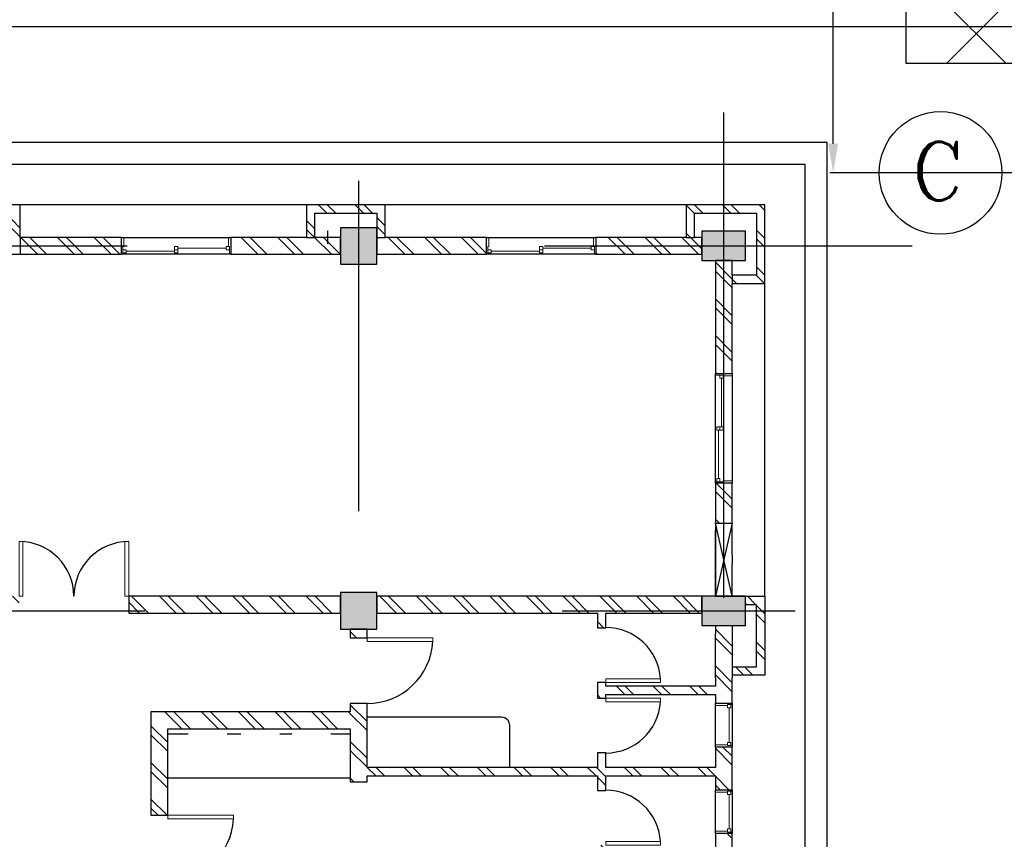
# Model space of a CAD drawing. Header units: inches. Extents: x 0 to 1544102, y -90707 to 23144100.
# Tile 153 of 155: x 1178802 to 1192287, y 725193 to 736422. Entities that reach past the tile are written whole.
import ezdxf

# ---------------------------------------------------------------- set-up
doc = ezdxf.new("R2010")
doc.units = ezdxf.units.IN
doc.header["$LTSCALE"] = 1800
doc.header["$MEASUREMENT"] = 0
doc.linetypes.add('Grid Line', pattern=[22.225, 12.7, -3.175, 3.175, -3.175])
doc.layers.get('0').update_dxf_attribs({"color": 253})
doc.layers.add('Road', color=3, linetype='Continuous')
doc.styles.add('ROMANC', font='ROMANC.SHX')
doc.dimstyles.new('K2', dxfattribs={"dimtxt": 600, "dimasz": 400, "dimexe": 200, "dimexo": 200, "dimgap": 200, "dimtad": 1, "dimdec": 0, "dimzin": 0, "dimdsep": 46, "dimtxsty": 'ROMANC', "dimcen": 0.09, "dimclrd": 256, "dimclrt": 4, "dimadec": 0, "dimazin": 0, "dimtfac": 1, "dimtdec": 0, "dimtofl": 0, "dimtmove": 1, "dimatfit": 3, "dimfxl": 0.18, "dimtolj": 1, "dimtzin": 0, "dimarcsym": 0})
pattern_1 = [(45, (-45654.37, 31662), (-251.447, 251.447), []), (45, (-45654.37, 32043), (-251.447, 251.447), [])]
pattern_2 = [(45, (-45539.37, 31662), (-251.447, 251.447), []), (45, (-45539.37, 32043), (-251.447, 251.447), [])]

# ---------------------------------------------------------------- blocks, each defined once
blk = doc.blocks.new('*D2411')
at = {"color": 0, "lineweight": -2, "transparency": 16777216}
for p, q in [((0, 89380), (0, 88751)), ((-11000, 88293), (-11000, 88751))]:
    blk.add_line(p, q, dxfattribs=at)
at = {"lineweight": -2, "transparency": 16777216}
blk.add_line((-10600, 88751), (-400, 88751), dxfattribs=at)
at = {"transparency": 16777216}
for points in [[(-10600, 88818), (-10600, 88684), (-11000, 88751)], [(-400, 88818), (-400, 88684), (0, 88751)]]:
    blk.add_solid(points, dxfattribs=at)
at = {"layer": 'Defpoints', "color": 0, "transparency": 16777216}
for p in [(0, 89380), (0, 88751), (-11000, 88293)]:
    blk.add_point(p, dxfattribs=at)
at = {"color": 4, "transparency": 16777216, "insert": (-5500, 89251), "char_height": 600, "attachment_point": 5, "style": 'ROMANC'}
blk.add_mtext('\\A1;11000', dxfattribs=at)
blk = doc.blocks.new('M_Single-Flush - D4 -  0750 x 2100mm-342006-Level 1')
at = {"lineweight": 18}
for p, q in [((324, -57), (324, -807)), ((375, -57), (324, -57)), ((375, -57), (375, -807)), ((375, -807), (324, -807))]:
    blk.add_line(p, q, dxfattribs=at)
blk.add_arc((375, -57), 752, 180, 266.1097)
blk = doc.blocks.new('M_Single-Flush - D4 -  0750 x 2100mm-341539-Level 1')
at = {"lineweight": 18}
for p, q in [((324, 57), (324, 807)), ((375, 807), (324, 807)), ((375, 57), (375, 807)), ((375, 57), (324, 57))]:
    blk.add_line(p, q, dxfattribs=at)
blk.add_arc((375, 57), 752, 93.8903, 180)
blk = doc.blocks.new('M_Single-Flush - D3 0900 x 2100mm-346452-Level 1')
at = {"lineweight": 18}
for p, q in [((399, -115), (399, -1015)), ((450, -115), (399, -115)), ((450, -115), (450, -1015)), ((450, -1015), (399, -1015))]:
    blk.add_line(p, q, dxfattribs=at)
blk.add_arc((450, -115), 902, 180, 266.7576)
blk = doc.blocks.new('M_Double-Flush - D6 1500 x 2100mm-677711-Level 1')
at = {"lineweight": 18}
for p, q in [((-750, -115), (-750, -865)), ((-750, -115), (-699, -115)), ((-699, -115), (-699, -865)), ((699, -115), (699, -863)), ((750, -115), (699, -115)), ((750, -115), (750, -865)), ((-750, -865), (-699, -865))]:
    blk.add_line(p, q, dxfattribs=at)
for centre, start, end in [((-750, -115), 270, 360), ((750, -115), 180, 270)]:
    blk.add_arc(centre, 750, start, end)
blk = doc.blocks.new('M_Sliding with Trim - W4 1500 x1200mm-668739-Level 1')
at = {"lineweight": 18}
for p, q in [((-718.25, 115), (-750, 115)), ((-718.25, -7.1), (-718.25, 115)), ((718.25, 115), (750, 115)), ((718.25, -7.1), (718.25, 115)), ((750, 115), (750, -115)), ((-750, -115), (-730.95, -115)), ((-730.95, -7.1), (-718.25, -7.1)), ((-730.95, -115), (-730.95, -7.1)), ((-686.5, -51.55), (-730.95, -51.55)), ((-718.25, -7.1), (-686.5, -7.1)), ((-686.5, -7.1), (-686.5, -51.55)), ((-22.225, -29.325), (-686.5, -29.325)), ((-22.225, -7.1), (22.225, -7.1)), ((-22.225, -96), (-22.225, -7.1)), ((22.225, -51.55), (-22.225, -51.55)), ((22.225, -96), (-22.225, -96)), ((22.225, -7.1), (22.225, -96)), ((22.225, -73.775), (686.5, -73.775)), ((686.5, -51.55), (730.95, -51.55)), ((686.5, -96), (686.5, -51.55)), ((730.95, -96), (686.5, -96)), ((730.95, -7.1), (718.25, -7.1)), ((730.95, -115), (730.95, -7.1)), ((750, -115), (730.95, -115))]:
    blk.add_line(p, q, dxfattribs=at)
blk = doc.blocks.new('M_Sliding with Trim - W4 1500 x1200mm-668826-Level 1')
at = {"lineweight": 18}
for p, q in [((-750, 115), (-730.95, 115)), ((-730.95, 115), (-730.95, 7.1)), ((-686.5, 51.55), (-730.95, 51.55)), ((-730.95, 7.1), (-718.25, 7.1)), ((-718.25, 7.1), (-686.5, 7.1)), ((-718.25, 7.1), (-718.25, -115)), ((-686.5, 7.1), (-686.5, 51.55)), ((-22.225, 29.325), (-686.5, 29.325)), ((-22.225, 96), (-22.225, 7.1)), ((22.225, 96), (-22.225, 96)), ((22.225, 51.55), (-22.225, 51.55)), ((-22.225, 7.1), (22.225, 7.1)), ((22.225, 7.1), (22.225, 96)), ((22.225, 73.775), (686.5, 73.775)), ((686.5, 96), (686.5, 51.55)), ((730.95, 96), (686.5, 96)), ((686.5, 51.55), (730.95, 51.55)), ((718.25, 7.1), (718.25, -115)), ((730.95, 7.1), (718.25, 7.1)), ((730.95, 115), (730.95, 7.1)), ((750, 115), (730.95, 115)), ((750, -115), (750, 115)), ((-718.25, -115), (-750, -115)), ((718.25, -115), (750, -115))]:
    blk.add_line(p, q, dxfattribs=at)
blk = doc.blocks.new('M_Transom - V1 600 X 600-622763-Level 1')
at = {"lineweight": 18}
for p, q in [((-306.35, 115), (-338.1, 115)), ((-306.35, 115), (-306.35, -51.55)), ((230.15, 115), (261.9, 115)), ((230.15, -51.55), (230.15, 115)), ((-338.1, -115), (-319.05, -115)), ((-319.05, -51.55), (-274.6, -51.55)), ((-319.05, -96), (-319.05, -51.55)), ((-319.05, -51.55), (-306.35, -51.55)), ((-319.05, -51.55), (-319.05, -115)), ((-319.05, -96), (-274.6, -96)), ((-274.6, -96), (-274.6, -51.55)), ((-274.6, -73.775), (198.4, -73.775)), ((198.4, -96), (198.4, -51.55)), ((242.85, -51.55), (198.4, -51.55)), ((242.85, -96), (198.4, -96)), ((230.15, -51.55), (242.85, -51.55)), ((242.85, -96), (242.85, -51.55)), ((242.85, -51.55), (242.85, -115)), ((261.9, -115), (242.85, -115))]:
    blk.add_line(p, q, dxfattribs=at)
blk = doc.blocks.new('A$C6CC2746C')
at = {"lineweight": 9}
h = blk.add_hatch(dxfattribs=at)
h.set_pattern_fill('FP_1', color=256, style=0, pattern_type=2)
h.set_pattern_definition(pattern_1)
h.paths.add_polyline_path([(-44971, 11374), (-44856, 11374), (-44856, 12454), (-44971, 12454), (-44971, 11515)], flags=0)
h = blk.add_hatch(dxfattribs=at)
h.set_pattern_fill('FP_1', color=256, style=0, pattern_type=2)
h.set_pattern_definition(pattern_1)
h.paths.add_polyline_path([(-44006, 12339), (-44006, 12454), (-44856, 12454), (-44856, 12339)], flags=0)
h = blk.add_hatch(dxfattribs=at)
h.set_pattern_fill('FP_1', color=256, style=0, pattern_type=2)
h.set_pattern_definition(pattern_1)
h.paths.add_polyline_path([(-43891, 12004), (-43891, 12454), (-44006, 12454), (-44006, 12004)], flags=0)
h = blk.add_hatch(dxfattribs=at)
h.set_pattern_fill('FP_1', color=256, style=0, pattern_type=2)
h.set_pattern_definition(pattern_2)
h.paths.add_polyline_path([(-39491, 12339), (-39606, 12339), (-39606, 12454), (-38641, 12454), (-38641, 12339), (-39302, 12339)], flags=0)
h = blk.add_hatch(dxfattribs=at)
h.set_pattern_fill('FP_1', color=256, style=0, pattern_type=2)
h.set_pattern_definition(pattern_2)
h.paths.add_polyline_path([(-38641, 12004), (-38641, 12454), (-38526, 12454), (-38526, 12004)], flags=0)
h = blk.add_hatch(dxfattribs=at)
h.set_pattern_fill('FP_1', color=256, style=0, pattern_type=2)
h.set_pattern_definition(pattern_2)
h.paths.add_polyline_path([(-39606, 12189), (-39606, 12339), (-39491, 12339), (-39491, 12189)])
for points in [[(-44206, 11589), (-44206, 12189), (-44606, 12189), (-44606, 11589)], [(-39606, 11589), (-39206, 11589), (-39206, 12189), (-39606, 12189)], [(-44156, 6639), (-44156, 7139), (-44656, 7139), (-44656, 6639)], [(-39156, 6639), (-39156, 7139), (-39656, 7139), (-39656, 6639)]]:
    blk.add_hatch(color=256).paths.add_polyline_path(points, flags=0)
h = blk.add_hatch(dxfattribs=at)
h.set_pattern_fill('FP_1', color=256, style=0, pattern_type=2)
h.set_pattern_definition(pattern_1)
h.paths.add_polyline_path([(-42656, 11774), (-42656, 12004), (-44206, 12004), (-44206, 11774), (-43867, 11774)], flags=0)
h.paths.add_polyline_path([(-40606, 11774), (-40606, 12004), (-41156, 12004), (-41156, 11774)])
h = blk.add_hatch(dxfattribs=at)
h.set_pattern_fill('FP_1', color=256, style=0, pattern_type=2)
h.set_pattern_definition(pattern_1)
h.paths.add_polyline_path([(-35976, 11774), (-35821, 11774), (-35821, 12004), (-36356, 12004), (-36356, 11774), (-36091, 11774)])
h.paths.add_polyline_path([(-35221, 11774), (-34606, 11774), (-34606, 12004), (-35221, 12004)])
h.paths.add_polyline_path([(-36956, 11774), (-36956, 12004), (-37541, 12004), (-37541, 11774), (-37146, 11774)])
h.paths.add_polyline_path([(-38261, 11774), (-38141, 11774), (-38141, 12004), (-38491, 12004), (-38491, 11774), (-38376, 11774)])
h.paths.add_polyline_path([(-39206, 11774), (-38491, 11774), (-38491, 12004), (-39206, 12004)])
h = blk.add_hatch(dxfattribs=at)
h.set_pattern_fill('FP_1', color=256, style=0, pattern_type=2)
h.set_pattern_definition(pattern_1)
h.paths.add_polyline_path([(-38261, 10274), (-38261, 11774), (-38376, 11774), (-38376, 10274)], flags=0)
h = blk.add_hatch(dxfattribs=at)
h.set_pattern_fill('FP_1', color=256, style=0, pattern_type=2)
h.set_pattern_definition(pattern_1)
h.paths.add_polyline_path([(-37159, 7004), (-37146, 7004), (-37146, 11774), (-37261, 11774), (-37261, 7004)], flags=0)
h = blk.add_hatch(dxfattribs=at)
h.set_pattern_fill('FP_1', color=256, style=0, pattern_type=2)
h.set_pattern_definition(pattern_1)
h.paths.add_polyline_path([(-44521, 11374), (-44521, 11489), (-44856, 11489), (-44856, 11374)], flags=0)
h = blk.add_hatch(dxfattribs=at)
h.set_pattern_fill('FP_1', color=256, style=0, pattern_type=2)
h.set_pattern_definition(pattern_1)
h.paths.add_polyline_path([(-44521, 7139), (-44291, 7139), (-44291, 8639), (-44521, 8639), (-44521, 7254)], flags=0)
h.paths.add_polyline_path([(-44521, 10139), (-44291, 10139), (-44291, 11589), (-44521, 11589), (-44521, 11374)], flags=0)
h = blk.add_hatch(dxfattribs=at)
h.set_pattern_fill('FP_1', color=256, style=0, pattern_type=2)
h.set_pattern_definition(pattern_1)
h.paths.add_polyline_path([(-39376, 7139), (-39376, 11589), (-39606, 11589), (-39606, 7139)], flags=0)
h = blk.add_hatch(dxfattribs=at)
h.set_pattern_fill('FP_1', color=256, style=0, pattern_type=2)
h.set_pattern_definition(pattern_1)
h.paths.add_polyline_path([(-39376, 10159), (-39176, 10159), (-39176, 10274), (-39376, 10274)], flags=0)
h.paths.add_polyline_path([(-38211, 10159), (-38211, 10274), (-38426, 10274), (-38426, 10159)], flags=0)
h.paths.add_polyline_path([(-37261, 10159), (-37261, 10274), (-37461, 10274), (-37461, 10159)], flags=0)
h = blk.add_hatch(dxfattribs=at)
h.set_pattern_fill('FP_1', color=256, style=0, pattern_type=2)
h.set_pattern_definition(pattern_1)
h.paths.add_polyline_path([(-36947, 10159), (-36947, 10274), (-37146, 10274), (-37146, 10159)], flags=0)
h.paths.add_polyline_path([(-36091, 10159), (-36091, 10274), (-36197, 10274), (-36197, 10159)], flags=0)
h = blk.add_hatch(dxfattribs=at)
h.set_pattern_fill('FP_1', color=256, style=0, pattern_type=2)
h.set_pattern_definition(pattern_1)
h.paths.add_polyline_path([(-44521, 7139), (-44521, 7254), (-44971, 7254), (-44971, 7139), (-44856, 7139)], flags=0)
h = blk.add_hatch(dxfattribs=at)
h.set_pattern_fill('FP_1', color=256, style=0, pattern_type=2)
h.set_pattern_definition(pattern_1)
h.paths.add_polyline_path([(-44856, 6289), (-44856, 7139), (-44971, 7139), (-44971, 6289)], flags=0)
h = blk.add_hatch(dxfattribs=at)
h.set_pattern_fill('FP_1', color=256, style=0, pattern_type=2)
h.set_pattern_definition(pattern_1)
h.paths.add_polyline_path([(-37066, 6774), (-37066, 7004), (-38139, 7004), (-38139, 6774), (-37159, 6774)], flags=0)
h.paths.add_polyline_path([(-39039, 6774), (-39039, 7004), (-39156, 7004), (-39156, 6774)], flags=0)
h = blk.add_hatch(dxfattribs=at)
h.set_pattern_fill('FP_1', color=256, style=0, pattern_type=2)
h.set_pattern_definition(pattern_1)
h.paths.add_polyline_path([(-38021, 4274), (-37791, 4274), (-37791, 6774), (-38021, 6774), (-38021, 4295)], flags=0)
h = blk.add_hatch(dxfattribs=at)
h.set_pattern_fill('FP_1', color=256, style=0, pattern_type=2)
h.set_pattern_definition(pattern_1)
h.paths.add_polyline_path([(-44291, 2254), (-44291, 3639), (-44521, 3639), (-44521, 2254)], flags=0)
h.paths.add_polyline_path([(-44291, 5139), (-44291, 6639), (-44521, 6639), (-44521, 5139)], flags=0)
h = blk.add_hatch(dxfattribs=at)
h.set_pattern_fill('FP_1', color=256, style=0, pattern_type=2)
h.set_pattern_definition(pattern_1)
h.paths.add_polyline_path([(-39606, 2139), (-39376, 2139), (-39376, 2239), (-39606, 2239)], flags=0)
h.paths.add_polyline_path([(-39376, 3739), (-39376, 6639), (-39606, 6639), (-39606, 3739)], flags=0)
h = blk.add_hatch(dxfattribs=at)
h.set_pattern_fill('FP_1', color=256, style=0, pattern_type=2)
h.set_pattern_definition(pattern_1)
h.paths.add_polyline_path([(-44521, 6174), (-44521, 6289), (-44971, 6289), (-44971, 6174)], flags=0)
h = blk.add_hatch(dxfattribs=at)
h.set_pattern_fill('FP_1', color=256, style=0, pattern_type=2)
h.set_pattern_definition(pattern_1)
h.paths.add_polyline_path([(-30964, 4044), (-30964, 4274), (-35706, 4274), (-35706, 4044), (-33134, 4044)], flags=0)
h.paths.add_polyline_path([(-36712, 4044), (-36606, 4044), (-36606, 4274), (-38021, 4274), (-38021, 4044), (-37606, 4044)], flags=0)
h = blk.add_hatch(dxfattribs=at)
h.set_pattern_fill('FP_1', color=256, style=0, pattern_type=2)
h.set_pattern_definition(pattern_1)
h.paths.add_polyline_path([(-44291, 2139), (-44291, 2254), (-44971, 2254), (-44971, 2139), (-44856, 2139)], flags=0)
at = {"linetype": 'Grid Line'}
for p, q in [((-44406, -19143), (-44406, 14468)), ((-39406, -18899), (-39406, 12869)), ((422, 11889), (-46234, 11889)), ((-768, 6889), (-45299, 6889))]:
    blk.add_line(p, q, dxfattribs=at)
for p, q in [((-991, 13304), (-45821, 13304)), ((-45821, 13304), (-45821, -19014)), ((-35921, 13004), (-45521, 13004)), ((-45521, 13004), (-45521, -18226)), ((-39606, 12454), (-43891, 12454)), ((-40171, 12454), (-40171, 12454)), ((-44206, 12189), (-44606, 12189)), ((-44606, 12189), (-44606, 11589)), ((-44206, 11589), (-44206, 12189)), ((-39206, 12189), (-39606, 12189)), ((-39606, 12189), (-39606, 11589)), ((-39206, 11589), (-39206, 12189)), ((-44006, 12004), (-43891, 12004)), ((-42656, 12004), (-41156, 12004)), ((-40171, 12004), (-40056, 12004)), ((-39206, 12004), (-38491, 12004)), ((-38141, 12004), (-37541, 12004)), ((-36956, 12004), (-36356, 12004)), ((-41156, 11774), (-42656, 11774)), ((-38491, 11774), (-39091, 11774)), ((-37541, 11774), (-38141, 11774)), ((-36356, 11774), (-36956, 11774)), ((-44606, 11589), (-44206, 11589)), ((-44521, 11374), (-44521, 11489)), ((-39606, 11589), (-39206, 11589)), ((-44971, 11374), (-44971, 7254)), ((-44521, 8639), (-44521, 10139)), ((-44291, 10139), (-44291, 8639)), ((-37261, 8959), (-37834, 8959)), ((-37949, 8844), (-37949, 7004)), ((-44521, 7139), (-44521, 7254)), ((-44156, 7139), (-44656, 7139)), ((-44656, 7139), (-44656, 6639)), ((-44156, 6639), (-44156, 7139)), ((-39156, 7139), (-39656, 7139)), ((-39656, 7139), (-39656, 6639)), ((-39156, 6639), (-39156, 7139)), ((-37719, 6774), (-37719, 6509)), ((-37119, 4274), (-37119, 6774)), ((-44656, 6639), (-44156, 6639)), ((-39656, 6639), (-39156, 6639)), ((-44521, 6174), (-44521, 6289)), ((-44971, 6174), (-44971, 2254)), ((-37719, 5974), (-37719, 5809)), ((-37719, 5274), (-37719, 5089)), ((-44521, 3639), (-44521, 5139)), ((-44291, 5139), (-44291, 3639)), ((-37719, 4554), (-37719, 4274)), ((-44521, 2254), (-44291, 2254))]:
    blk.add_line(p, q)
at = {"lineweight": 25}
for p, q in [((-44971, 12454), (-44971, 11374)), ((-43891, 12454), (-44971, 12454)), ((-43891, 12004), (-43891, 12454)), ((-39606, 12454), (-38526, 12454)), ((-39606, 11774), (-39606, 12454)), ((-38526, 12454), (-38526, 12004)), ((-44856, 11489), (-44856, 12339)), ((-44856, 12339), (-44006, 12339)), ((-44006, 12339), (-44006, 12004)), ((-38641, 12339), (-39491, 12339)), ((-39491, 12339), (-39491, 12189)), ((-38641, 12004), (-38641, 12339)), ((-44006, 12004), (-44206, 12004)), ((-44206, 12004), (-44206, 11774)), ((-42656, 12004), (-43891, 12004)), ((-42656, 11774), (-42656, 12004)), ((-40171, 12004), (-41156, 12004)), ((-41156, 12004), (-41156, 11774)), ((-39606, 12004), (-40056, 12004)), ((-39606, 11774), (-39606, 12004)), ((-38141, 12004), (-38491, 12004)), ((-38141, 11774), (-38141, 12004)), ((-36956, 12004), (-37541, 12004)), ((-37541, 12004), (-37541, 11774)), ((-36956, 11774), (-36956, 12004)), ((-35821, 12004), (-36356, 12004)), ((-36356, 12004), (-36356, 11774)), ((-44206, 11774), (-42656, 11774)), ((-41156, 11774), (-39606, 11774)), ((-39206, 11774), (-39091, 11774)), ((-38491, 11774), (-38376, 11774)), ((-38376, 11774), (-38376, 10274)), ((-38261, 11774), (-38141, 11774)), ((-38261, 10274), (-38261, 11774)), ((-37541, 11774), (-37261, 11774)), ((-37261, 11774), (-37261, 10274)), ((-37146, 11774), (-36956, 11774)), ((-37146, 10274), (-37146, 11774)), ((-36356, 11774), (-36091, 11774)), ((-44521, 11489), (-44856, 11489)), ((-44521, 11589), (-44521, 11489)), ((-44291, 11589), (-44521, 11589)), ((-44291, 10139), (-44291, 11589)), ((-39606, 11589), (-39606, 7139)), ((-39376, 11589), (-39606, 11589)), ((-39376, 10274), (-39376, 11589)), ((-44971, 11374), (-44521, 11374)), ((-44521, 11374), (-44521, 10139)), ((-39176, 10274), (-39376, 10274)), ((-39176, 10159), (-39176, 10274)), ((-38376, 10274), (-38426, 10274)), ((-38426, 10274), (-38426, 10159)), ((-38211, 10274), (-38261, 10274)), ((-38211, 10159), (-38211, 10274)), ((-37261, 10274), (-37461, 10274)), ((-37461, 10274), (-37461, 10159)), ((-36947, 10274), (-37146, 10274)), ((-36947, 10159), (-36947, 10274)), ((-44521, 10139), (-44291, 10139)), ((-39376, 7139), (-39376, 10159)), ((-39376, 10159), (-39176, 10159)), ((-38426, 10159), (-38211, 10159)), ((-37461, 10159), (-37261, 10159)), ((-37261, 10159), (-37261, 7004)), ((-37146, 10159), (-36947, 10159)), ((-37146, 7004), (-37146, 10159)), ((-44521, 8639), (-44521, 7254)), ((-44291, 8639), (-44521, 8639)), ((-44291, 7139), (-44291, 8639)), ((-44521, 7254), (-44971, 7254)), ((-44971, 7254), (-44971, 6174)), ((-44856, 7139), (-44291, 7139)), ((-44856, 6289), (-44856, 7139)), ((-39606, 7139), (-39376, 7139)), ((-39039, 7004), (-39156, 7004)), ((-39156, 7004), (-39156, 6774)), ((-39039, 6774), (-39039, 7004)), ((-37261, 7004), (-38139, 7004)), ((-38139, 7004), (-38139, 6774)), ((-37066, 7004), (-37146, 7004)), ((-37066, 6774), (-37066, 7004)), ((-39156, 6774), (-39039, 6774)), ((-38139, 6774), (-38021, 6774)), ((-38021, 6774), (-38021, 4044)), ((-37791, 4274), (-37791, 6774)), ((-37791, 6774), (-37066, 6774)), ((-44521, 6639), (-44521, 6289)), ((-44291, 6639), (-44521, 6639)), ((-44291, 5139), (-44291, 6639)), ((-39606, 6639), (-39606, 3739)), ((-39376, 6639), (-39606, 6639)), ((-39376, 3739), (-39376, 6639)), ((-44521, 6289), (-44856, 6289)), ((-44971, 6174), (-44521, 6174)), ((-44521, 6174), (-44521, 5139)), ((-44521, 5139), (-44291, 5139)), ((-36606, 4274), (-37791, 4274)), ((-36606, 4044), (-36606, 4274)), ((-38021, 4044), (-36606, 4044)), ((-39606, 3739), (-39376, 3739)), ((-44521, 3639), (-44521, 2254)), ((-44291, 3639), (-44521, 3639)), ((-44291, 2139), (-44291, 3639)), ((-44521, 2254), (-44971, 2254)), ((-44971, 2254), (-44971, 1174))]:
    blk.add_line(p, q, dxfattribs=at)
at = {"ltscale": 500}
for p, q in [((-40606, 11774), (-40606, 12004)), ((-39606, 12004), (-40606, 11774)), ((-40606, 11774), (-40606, 12004)), ((-40606, 12004), (-39606, 11774)), ((-39606, 11774), (-39606, 12004)), ((-39606, 11774), (-40506, 11774)), ((-44611, 6464), (-44436, 6464))]:
    blk.add_line(p, q, dxfattribs=at)
blk.add_arc((-37834, 8844), 115, 90, 180)
for name, p in [('M_Sliding with Trim - W4 1500 x1200mm-668739-Level 1', (-41906, 11889)), ('M_Single-Flush - D4 -  0750 x 2100mm-341539-Level 1', (-38801, 10216)), ('M_Single-Flush - D4 -  0750 x 2100mm-341539-Level 1', (-36572, 10216))]:
    blk.add_blockref(name, p)
for name, p, rotation in [('M_Transom - V1 600 X 600-622763-Level 1', (-37879, 11889), 180), ('M_Transom - V1 600 X 600-622763-Level 1', (-36694, 11889), 180), ('M_Single-Flush - D4 -  0750 x 2100mm-342006-Level 1', (-37836, 10216), 180), ('M_Sliding with Trim - W4 1500 x1200mm-668826-Level 1', (-44406, 9389), 270), ('M_Single-Flush - D3 0900 x 2100mm-346452-Level 1', (-38589, 6889), 180), ('M_Sliding with Trim - W4 1500 x1200mm-668826-Level 1', (-44406, 4389), 270), ('M_Single-Flush - D3 0900 x 2100mm-346452-Level 1', (-36156, 4159), 180), ('M_Double-Flush - D6 1500 x 2100mm-677711-Level 1', (-39491, 2989), 270)]:
    blk.add_blockref(name, p, dxfattribs=dict(rotation=rotation))
blk = doc.blocks.new('A$C4C123E30')
blk.add_line((-11000, -45050), (-11000, 88795.4))
blk.add_circle((-11000, 87280.9), 840.3)
blk.add_circle((-11000, 87280.9), 840.3)
at = {"style": 'ROMANC'}
blk.add_text('C', height=800, rotation=270, dxfattribs=at).set_placement((-11376.1, 87678.7))
dim = blk.add_linear_dim(base=(0, 88750.8), p1=(-11000, 88293), p2=(0, 89380.5), dimstyle='K2', override={"dimexe": 0, "dimexo": 0})
dim.commit()
dim.dimension.update_dxf_attribs({"geometry": '*D2411', "text_midpoint": (-5500, 89250.8)})
blk = doc.blocks.new('key plan')
at = {"linetype": 'ByBlock'}
h = blk.add_hatch(dxfattribs=at)
h.set_pattern_fill('ANSI37', color=256, scale=15000)
h.set_pattern_definition([(45, (2778000, -4000000), (-1325.8252, 1325.8252), []), (135, (2778000, -4000000), (-1325.8252, -1325.8252), [])])
h.paths.add_polyline_path([(-161999.9, 17708.9), (-165002.4, 17708.9), (-164999.9, -57750), (-176499.9, -57750), (-176499.9, -60750), (-161999.9, -60750)])
at = {"ltscale": 100}
for p, q in [((-176499.9, -57750), (-164999.9, -57750)), ((-176499.9, -312600), (-176499.9, -57750))]:
    blk.add_line(p, q, dxfattribs=at)
at = {"layer": 'Road'}
blk.add_line((-175999.9, -357250), (-175999.9, -9002.9), dxfattribs=at)
at = {"ltscale": 100, "rotation": 180}
blk.add_blockref('A$C6CC2746C', (-223406.1, -43361), dxfattribs=at)
at = {"linetype": 'ByBlock'}
blk.add_blockref('A$C4C123E30', (-167000, -145500), dxfattribs=at)

msp = doc.modelspace()

# ---------------------------------------------------------------- block references
at = {"rotation": 89.99999999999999}
msp.add_blockref('key plan', (1133194.68, 912322.72), dxfattribs=at)

doc.saveas('drawing.dxf')
